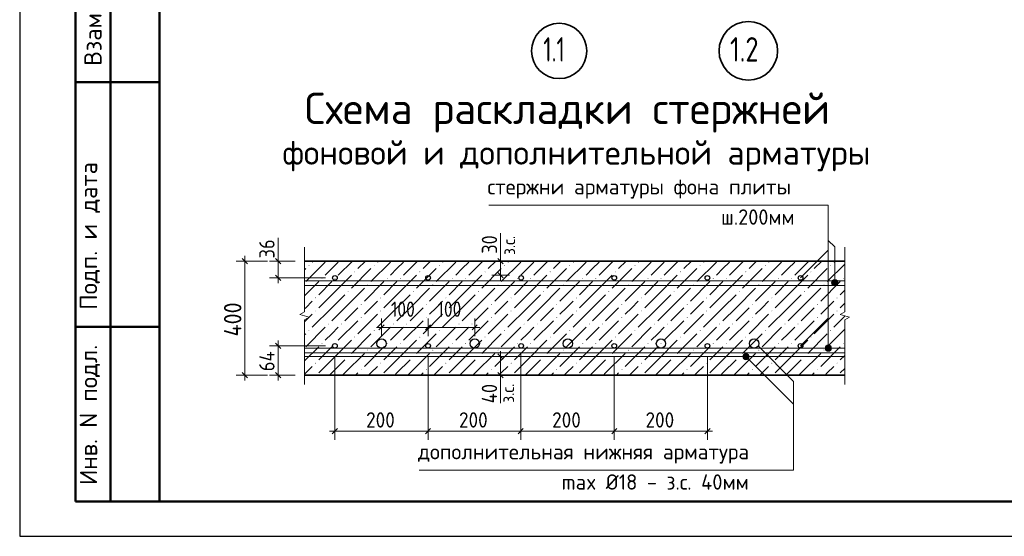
# Model space of a CAD drawing. Header units: millimetres. Extents: x 0 to 50400, y 0 to 35640.
# Tile 1 of 9: x 0 to 16915, y 0 to 8875. Entities that reach past the tile are written whole.
import ezdxf

# ---------------------------------------------------------------- set-up
doc = ezdxf.new("R2010")
doc.units = ezdxf.units.MM
doc.linetypes.add('______5', pattern=[1320, 960, -120, 120, -120])
for name, color, linetype, lineweight in [('Standard', 7, 'Continuous', 25), ('Размерная линия_ общее', 7, 'Continuous', 13), ('Текст_ общее', 7, 'Continuous', 25)]:
    doc.layers.add(name, color=color, linetype=linetype, lineweight=lineweight)
doc.layers.add('Оси', color=7, linetype='______5', lineweight=13, true_color=0x656565)
doc.styles.add('ISOCPEUR', font='txt')

msp = doc.modelspace()

# ---------------------------------------------------------------- hatches: boundary and pattern name
at = {"layer": 'Standard', "linetype": 'Continuous', "lineweight": 13, "transparency": 33554687}
for points in [[(4962, 4655), (4970, 4663), (4978, 4655), (4970, 4647)], [(6082, 4655), (6090, 4663), (6098, 4655), (6090, 4647)], [(7202, 4655), (7210, 4663), (7218, 4655), (7210, 4647)], [(8322, 4655), (8330, 4663), (8338, 4655), (8330, 4647)], [(9442, 4655), (9450, 4663), (9458, 4655), (9450, 4647)], [(10562, 4655), (10570, 4663), (10578, 4655), (10570, 4647)], [(11682, 4655), (11690, 4663), (11698, 4655), (11690, 4647)], [(12802, 4655), (12810, 4663), (12818, 4655), (12810, 4647)], [(13922, 4655), (13930, 4663), (13938, 4655), (13930, 4647)], [(5186, 4431), (5194, 4439), (5202, 4431), (5194, 4423)], [(5410, 4431), (5418, 4439), (5426, 4431), (5418, 4423)], [(5746, 4543), (5754, 4551), (5762, 4543), (5754, 4535)], [(6306, 4431), (6314, 4439), (6322, 4431), (6314, 4423)], [(6530, 4431), (6538, 4439), (6546, 4431), (6538, 4423)], [(6866, 4543), (6874, 4551), (6882, 4543), (6874, 4535)], [(7426, 4431), (7434, 4439), (7442, 4431), (7434, 4423)], [(7650, 4431), (7658, 4439), (7666, 4431), (7658, 4423)], [(7986, 4543), (7994, 4551), (8002, 4543), (7994, 4535)], [(8546, 4431), (8554, 4439), (8562, 4431), (8554, 4423)], [(8770, 4431), (8778, 4439), (8786, 4431), (8778, 4423)], [(9106, 4543), (9114, 4551), (9122, 4543), (9114, 4535)], [(9666, 4431), (9674, 4439), (9682, 4431), (9674, 4423)], [(9890, 4431), (9898, 4439), (9906, 4431), (9898, 4423)], [(10226, 4543), (10234, 4551), (10242, 4543), (10234, 4535)], [(10786, 4431), (10794, 4439), (10802, 4431), (10794, 4423)], [(11010, 4431), (11018, 4439), (11026, 4431), (11018, 4423)], [(11346, 4543), (11354, 4551), (11362, 4543), (11354, 4535)], [(11906, 4431), (11914, 4439), (11922, 4431), (11914, 4423)], [(12130, 4431), (12138, 4439), (12146, 4431), (12138, 4423)], [(12466, 4543), (12474, 4551), (12482, 4543), (12474, 4535)], [(13026, 4431), (13034, 4439), (13042, 4431), (13034, 4423)], [(13250, 4431), (13258, 4439), (13266, 4431), (13258, 4423)], [(13586, 4543), (13594, 4551), (13602, 4543), (13594, 4535)], [(14146, 4431), (14154, 4439), (14162, 4431), (14154, 4423)], [(5970, 4319), (5978, 4327), (5986, 4319), (5978, 4311)], [(7090, 4319), (7098, 4327), (7106, 4319), (7098, 4311)], [(8210, 4319), (8218, 4327), (8226, 4319), (8218, 4311)], [(9330, 4319), (9338, 4327), (9346, 4319), (9338, 4311)], [(10450, 4319), (10458, 4327), (10466, 4319), (10458, 4311)], [(11570, 4319), (11578, 4327), (11586, 4319), (11578, 4311)], [(12690, 4319), (12698, 4327), (12706, 4319), (12698, 4311)], [(13810, 4319), (13818, 4327), (13826, 4319), (13818, 4311)], [(5074, 4095), (5082, 4103), (5090, 4095), (5082, 4087)], [(5634, 4207), (5642, 4215), (5650, 4207), (5642, 4199)], [(6194, 4095), (6202, 4103), (6210, 4095), (6202, 4087)], [(6754, 4207), (6762, 4215), (6770, 4207), (6762, 4199)], [(7314, 4095), (7322, 4103), (7330, 4095), (7322, 4087)], [(7874, 4207), (7882, 4215), (7890, 4207), (7882, 4199)], [(8434, 4095), (8442, 4103), (8450, 4095), (8442, 4087)], [(8994, 4207), (9002, 4215), (9010, 4207), (9002, 4199)], [(9554, 4095), (9562, 4103), (9570, 4095), (9562, 4087)], [(10114, 4207), (10122, 4215), (10130, 4207), (10122, 4199)], [(10674, 4095), (10682, 4103), (10690, 4095), (10682, 4087)], [(11234, 4207), (11242, 4215), (11250, 4207), (11242, 4199)], [(11794, 4095), (11802, 4103), (11810, 4095), (11802, 4087)], [(12354, 4207), (12362, 4215), (12370, 4207), (12362, 4199)], [(12914, 4095), (12922, 4103), (12930, 4095), (12922, 4087)], [(13474, 4207), (13482, 4215), (13490, 4207), (13482, 4199)], [(14034, 4095), (14042, 4103), (14050, 4095), (14042, 4087)], [(5858, 3983), (5866, 3991), (5874, 3983), (5866, 3975)], [(6978, 3983), (6986, 3991), (6994, 3983), (6986, 3975)], [(8098, 3983), (8106, 3991), (8114, 3983), (8106, 3975)], [(9218, 3983), (9226, 3991), (9234, 3983), (9226, 3975)], [(10338, 3983), (10346, 3991), (10354, 3983), (10346, 3975)], [(11458, 3983), (11466, 3991), (11474, 3983), (11466, 3975)], [(12578, 3983), (12586, 3991), (12594, 3983), (12586, 3975)], [(13698, 3983), (13706, 3991), (13714, 3983), (13706, 3975)], [(5074, 3871), (5082, 3879), (5090, 3871), (5082, 3863)], [(5858, 3759), (5866, 3767), (5874, 3759), (5866, 3751)], [(6194, 3871), (6202, 3879), (6210, 3871), (6202, 3863)], [(6978, 3759), (6986, 3767), (6994, 3759), (6986, 3751)], [(7314, 3871), (7322, 3879), (7330, 3871), (7322, 3863)], [(8098, 3759), (8106, 3767), (8114, 3759), (8106, 3751)], [(8434, 3871), (8442, 3879), (8450, 3871), (8442, 3863)], [(9218, 3759), (9226, 3767), (9234, 3759), (9226, 3751)], [(9554, 3871), (9562, 3879), (9570, 3871), (9562, 3863)], [(10338, 3759), (10346, 3767), (10354, 3759), (10346, 3751)], [(10674, 3871), (10682, 3879), (10690, 3871), (10682, 3863)], [(11458, 3759), (11466, 3767), (11474, 3759), (11466, 3751)], [(11794, 3871), (11802, 3879), (11810, 3871), (11802, 3863)], [(12578, 3759), (12586, 3767), (12594, 3759), (12586, 3751)], [(12914, 3871), (12922, 3879), (12930, 3871), (12922, 3863)], [(13698, 3759), (13706, 3767), (13714, 3759), (13706, 3751)], [(14034, 3871), (14042, 3879), (14050, 3871), (14042, 3863)], [(5298, 3647), (5306, 3655), (5314, 3647), (5306, 3639)], [(5522, 3647), (5530, 3655), (5538, 3647), (5530, 3639)], [(6418, 3647), (6426, 3655), (6434, 3647), (6426, 3639)], [(6642, 3647), (6650, 3655), (6658, 3647), (6650, 3639)], [(7538, 3647), (7546, 3655), (7554, 3647), (7546, 3639)], [(7762, 3647), (7770, 3655), (7778, 3647), (7770, 3639)], [(8658, 3647), (8666, 3655), (8674, 3647), (8666, 3639)], [(8882, 3647), (8890, 3655), (8898, 3647), (8890, 3639)], [(9778, 3647), (9786, 3655), (9794, 3647), (9786, 3639)], [(10002, 3647), (10010, 3655), (10018, 3647), (10010, 3639)], [(10898, 3647), (10906, 3655), (10914, 3647), (10906, 3639)], [(11122, 3647), (11130, 3655), (11138, 3647), (11130, 3639)], [(12018, 3647), (12026, 3655), (12034, 3647), (12026, 3639)], [(12242, 3647), (12250, 3655), (12258, 3647), (12250, 3639)], [(13138, 3647), (13146, 3655), (13154, 3647), (13146, 3639)], [(13362, 3647), (13370, 3655), (13378, 3647), (13370, 3639)], [(4962, 3535), (4970, 3543), (4978, 3535), (4970, 3527)], [(5746, 3423), (5754, 3431), (5762, 3423), (5754, 3415)], [(6082, 3535), (6090, 3543), (6098, 3535), (6090, 3527)], [(6866, 3423), (6874, 3431), (6882, 3423), (6874, 3415)], [(7202, 3535), (7210, 3543), (7218, 3535), (7210, 3527)], [(7986, 3423), (7994, 3431), (8002, 3423), (7994, 3415)], [(8322, 3535), (8330, 3543), (8338, 3535), (8330, 3527)], [(9106, 3423), (9114, 3431), (9122, 3423), (9114, 3415)], [(9442, 3535), (9450, 3543), (9458, 3535), (9450, 3527)], [(10226, 3423), (10234, 3431), (10242, 3423), (10234, 3415)], [(10562, 3535), (10570, 3543), (10578, 3535), (10570, 3527)], [(11346, 3423), (11354, 3431), (11362, 3423), (11354, 3415)], [(11682, 3535), (11690, 3543), (11698, 3535), (11690, 3527)], [(12466, 3423), (12474, 3431), (12482, 3423), (12474, 3415)], [(12802, 3535), (12810, 3543), (12818, 3535), (12810, 3527)], [(13586, 3423), (13594, 3431), (13602, 3423), (13594, 3415)], [(13922, 3535), (13930, 3543), (13938, 3535), (13930, 3527)], [(5186, 3311), (5194, 3319), (5202, 3311), (5194, 3303)], [(5410, 3311), (5418, 3319), (5426, 3311), (5418, 3303)], [(6306, 3311), (6314, 3319), (6322, 3311), (6314, 3303)], [(6530, 3311), (6538, 3319), (6546, 3311), (6538, 3303)], [(7426, 3311), (7434, 3319), (7442, 3311), (7434, 3303)], [(7650, 3311), (7658, 3319), (7666, 3311), (7658, 3303)], [(8546, 3311), (8554, 3319), (8562, 3311), (8554, 3303)], [(8770, 3311), (8778, 3319), (8786, 3311), (8778, 3303)], [(9666, 3311), (9674, 3319), (9682, 3311), (9674, 3303)], [(9890, 3311), (9898, 3319), (9906, 3311), (9898, 3303)], [(10786, 3311), (10794, 3319), (10802, 3311), (10794, 3303)], [(11010, 3311), (11018, 3319), (11026, 3311), (11018, 3303)], [(11906, 3311), (11914, 3319), (11922, 3311), (11914, 3303)], [(12130, 3311), (12138, 3319), (12146, 3311), (12138, 3303)], [(13026, 3311), (13034, 3319), (13042, 3311), (13034, 3303)], [(13250, 3311), (13258, 3319), (13266, 3311), (13258, 3303)], [(14146, 3311), (14154, 3319), (14162, 3311), (14154, 3303)], [(5634, 3087), (5642, 3095), (5650, 3087), (5642, 3079)], [(5970, 3199), (5978, 3207), (5986, 3199), (5978, 3191)], [(6754, 3087), (6762, 3095), (6770, 3087), (6762, 3079)], [(7090, 3199), (7098, 3207), (7106, 3199), (7098, 3191)], [(7874, 3087), (7882, 3095), (7890, 3087), (7882, 3079)], [(8210, 3199), (8218, 3207), (8226, 3199), (8218, 3191)], [(8994, 3087), (9002, 3095), (9010, 3087), (9002, 3079)], [(9330, 3199), (9338, 3207), (9346, 3199), (9338, 3191)], [(10114, 3087), (10122, 3095), (10130, 3087), (10122, 3079)], [(10450, 3199), (10458, 3207), (10466, 3199), (10458, 3191)], [(11234, 3087), (11242, 3095), (11250, 3087), (11242, 3079)], [(11570, 3199), (11578, 3207), (11586, 3199), (11578, 3191)], [(12354, 3087), (12362, 3095), (12370, 3087), (12362, 3079)], [(12690, 3199), (12698, 3207), (12706, 3199), (12698, 3191)], [(13474, 3087), (13482, 3095), (13490, 3087), (13482, 3079)], [(13810, 3199), (13818, 3207), (13826, 3199), (13818, 3191)], [(5074, 2975), (5082, 2983), (5090, 2975), (5082, 2967)], [(6194, 2975), (6202, 2983), (6210, 2975), (6202, 2967)], [(7314, 2975), (7322, 2983), (7330, 2975), (7322, 2967)], [(8434, 2975), (8442, 2983), (8450, 2975), (8442, 2967)], [(9554, 2975), (9562, 2983), (9570, 2975), (9562, 2967)], [(10674, 2975), (10682, 2983), (10690, 2975), (10682, 2967)], [(11794, 2975), (11802, 2983), (11810, 2975), (11802, 2967)], [(12914, 2975), (12922, 2983), (12930, 2975), (12922, 2967)], [(14034, 2975), (14042, 2983), (14050, 2975), (14042, 2967)], [(5858, 2863), (5866, 2871), (5874, 2863), (5866, 2855)], [(6978, 2863), (6986, 2871), (6994, 2863), (6986, 2855)], [(8098, 2863), (8106, 2871), (8114, 2863), (8106, 2855)], [(9218, 2863), (9226, 2871), (9234, 2863), (9226, 2855)], [(10338, 2863), (10346, 2871), (10354, 2863), (10346, 2855)], [(11458, 2863), (11466, 2871), (11474, 2863), (11466, 2855)], [(12578, 2863), (12586, 2871), (12594, 2863), (12586, 2855)], [(13698, 2863), (13706, 2871), (13714, 2863), (13706, 2855)]]:
    msp.add_hatch(color=7, dxfattribs=at).paths.add_polyline_path(points, flags=16)
at = {"layer": 'Текст_ общее', "linetype": 'Continuous', "lineweight": 13, "transparency": 33554687}
for points in [[(13957, 4383), (14050, 4383), (14030, 4402)], [(13957, 4383), (14030, 4402), (13976, 4402)], [(13976, 4402), (14030, 4402), (14003, 4410)], [(13949, 4356), (14057, 4356), (14050, 4383)], [(13949, 4356), (14050, 4383), (13957, 4383)], [(13957, 4329), (14057, 4356), (13949, 4356)], [(13957, 4329), (14050, 4329), (14057, 4356)], [(13976, 4309), (14050, 4329), (13957, 4329)], [(13976, 4309), (14030, 4309), (14050, 4329)], [(14030, 4309), (13976, 4309), (14003, 4302)], [(13837, 3232), (13945, 3232), (13938, 3259)], [(13837, 3232), (13938, 3259), (13845, 3259)], [(13845, 3205), (13945, 3232), (13837, 3232)], [(13845, 3259), (13938, 3259), (13918, 3278)], [(13845, 3259), (13918, 3278), (13864, 3278)], [(13845, 3205), (13938, 3205), (13945, 3232)], [(13864, 3278), (13918, 3278), (13891, 3286)], [(12425, 3101), (12463, 3140), (12438, 3126)], [(12463, 3140), (12425, 3101), (12425, 3074)], [(12463, 3140), (12425, 3074), (12490, 3140)], [(12490, 3140), (12425, 3074), (12438, 3050)], [(12490, 3140), (12438, 3050), (12515, 3126)], [(12515, 3126), (12438, 3050), (12463, 3036)], [(12515, 3126), (12463, 3036), (12529, 3101)], [(12529, 3101), (12463, 3036), (12490, 3036)], [(12529, 3101), (12490, 3036), (12529, 3074)], [(12529, 3074), (12490, 3036), (12515, 3050)], [(13864, 3185), (13938, 3205), (13845, 3205)], [(13864, 3185), (13918, 3185), (13938, 3205)], [(13918, 3185), (13864, 3185), (13891, 3178)]]:
    msp.add_hatch(color=7, dxfattribs=at).paths.add_polyline_path(points)

# ---------------------------------------------------------------- linework, layer by layer
at = {"layer": 'Standard', "color": 7, "linetype": 'Continuous', "lineweight": 25, "transparency": 33554687}
msp.add_line((2400, 35040), (2400, 1270), dxfattribs=at)
at = {"layer": 'Standard', "color": 7, "linetype": 'Continuous', "lineweight": 50, "transparency": 33554687}
for p, q in [((960, 600), (960, 10800)), ((960, 600), (960, 10800)), ((1560, 600), (1560, 10800)), ((960, 7800), (2400, 7800)), ((960, 3600), (2400, 3600)), ((2400, 600), (960, 600))]:
    msp.add_line(p, q, dxfattribs=at)
at = {"layer": 'Standard', "color": 7, "linetype": 'Continuous', "lineweight": 13, "transparency": 33554687}
for p, q in [((4439, 4728), (4439, 5128)), ((8262, 5208), (8262, 4728)), ((4895, 4968), (4895, 3859)), ((14175, 4968), (14175, 3859)), ((4895, 3859), (4815, 3811)), ((4815, 3811), (4975, 3764)), ((4975, 3764), (4895, 3717)), ((14175, 3859), (14095, 3811)), ((14095, 3811), (14255, 3764)), ((14255, 3764), (14175, 3717)), ((4895, 3717), (4895, 2608)), ((14175, 3717), (14175, 2608)), ((4895, 3232), (14175, 3232)), ((14175, 3088), (4895, 3088)), ((8262, 2288), (8262, 2768)), ((4895, 2608), (4895, 2608)), ((14175, 2608), (14175, 2608))]:
    msp.add_line(p, q, dxfattribs=at)
at = {"layer": 'Standard', "color": 7, "linetype": 'Continuous', "lineweight": 35, "transparency": 33554687}
for p, q in [((4895, 4728), (14175, 4728)), ((4895, 2768), (14175, 2768))]:
    msp.add_line(p, q, dxfattribs=at)
at = {"layer": 'Standard', "color": 254, "linetype": 'Continuous', "lineweight": 13, "transparency": 33554687}
for p, q in [((4914, 4599), (4895, 4580)), ((5250, 4711), (4914, 4375)), ((5043, 4728), (5026, 4711)), ((5250, 4487), (5362, 4599)), ((5362, 4599), (5474, 4711)), ((5715, 4728), (5474, 4487)), ((6034, 4599), (5698, 4263)), ((5939, 4728), (5810, 4599)), ((6370, 4711), (6034, 4375)), ((6163, 4728), (6146, 4711)), ((6370, 4487), (6482, 4599)), ((6482, 4599), (6594, 4711)), ((6835, 4728), (6594, 4487)), ((7154, 4599), (6818, 4263)), ((7059, 4728), (6930, 4599)), ((7490, 4711), (7154, 4375)), ((7283, 4728), (7266, 4711)), ((7490, 4487), (7602, 4599)), ((7602, 4599), (7714, 4711)), ((7955, 4728), (7714, 4487)), ((8274, 4599), (7938, 4263)), ((8179, 4728), (8050, 4599)), ((8610, 4711), (8274, 4375)), ((8403, 4728), (8386, 4711)), ((8610, 4487), (8722, 4599)), ((8722, 4599), (8834, 4711)), ((9075, 4728), (8834, 4487)), ((9394, 4599), (9058, 4263)), ((9299, 4728), (9170, 4599)), ((9730, 4711), (9394, 4375)), ((9523, 4728), (9506, 4711)), ((9730, 4487), (9842, 4599)), ((9842, 4599), (9954, 4711)), ((10195, 4728), (9954, 4487)), ((10514, 4599), (10178, 4263)), ((10419, 4728), (10290, 4599)), ((10850, 4711), (10514, 4375)), ((10643, 4728), (10626, 4711)), ((10850, 4487), (10962, 4599)), ((10962, 4599), (11074, 4711)), ((11315, 4728), (11074, 4487)), ((11634, 4599), (11298, 4263)), ((11539, 4728), (11410, 4599)), ((11970, 4711), (11634, 4375)), ((11763, 4728), (11746, 4711)), ((11970, 4487), (12082, 4599)), ((12082, 4599), (12194, 4711)), ((12435, 4728), (12194, 4487)), ((12754, 4599), (12418, 4263)), ((12659, 4728), (12530, 4599)), ((13090, 4711), (12754, 4375)), ((12883, 4728), (12866, 4711)), ((13090, 4487), (13202, 4599)), ((13202, 4599), (13314, 4711)), ((13555, 4728), (13314, 4487)), ((13874, 4599), (13538, 4263)), ((13779, 4728), (13650, 4599)), ((14175, 4676), (13874, 4375)), ((14003, 4728), (13986, 4711)), ((5362, 4151), (5698, 4487)), ((6482, 4151), (6818, 4487)), ((7602, 4151), (7938, 4487)), ((8722, 4151), (9058, 4487)), ((9842, 4151), (10178, 4487)), ((10962, 4151), (11298, 4487)), ((12082, 4151), (12418, 4487)), ((13202, 4151), (13538, 4487)), ((5138, 4375), (4895, 4132)), ((5362, 4375), (5138, 4151)), ((5586, 3927), (5922, 4263)), ((6258, 4375), (5922, 4039)), ((6482, 4375), (6258, 4151)), ((6706, 3927), (7042, 4263)), ((7378, 4375), (7042, 4039)), ((7602, 4375), (7378, 4151)), ((7826, 3927), (8162, 4263)), ((8498, 4375), (8162, 4039)), ((8722, 4375), (8498, 4151)), ((8946, 3927), (9282, 4263)), ((9618, 4375), (9282, 4039)), ((9842, 4375), (9618, 4151)), ((10066, 3927), (10402, 4263)), ((10738, 4375), (10402, 4039)), ((10962, 4375), (10738, 4151)), ((11186, 3927), (11522, 4263)), ((11858, 4375), (11522, 4039)), ((12082, 4375), (11858, 4151)), ((12306, 3927), (12642, 4263)), ((12978, 4375), (12642, 4039)), ((13202, 4375), (12978, 4151)), ((13426, 3927), (13762, 4263)), ((14098, 4375), (13762, 4039)), ((5362, 4151), (5138, 3927)), ((5586, 4151), (5362, 3927)), ((6482, 4151), (6258, 3927)), ((6706, 4151), (6482, 3927)), ((7602, 4151), (7378, 3927)), ((7826, 4151), (7602, 3927)), ((8722, 4151), (8498, 3927)), ((8946, 4151), (8722, 3927)), ((9842, 4151), (9618, 3927)), ((10066, 4151), (9842, 3927)), ((10962, 4151), (10738, 3927)), ((11186, 4151), (10962, 3927)), ((12082, 4151), (11858, 3927)), ((12306, 4151), (12082, 3927)), ((13202, 4151), (12978, 3927)), ((13426, 4151), (13202, 3927)), ((14175, 4228), (14098, 4151)), ((4895, 3908), (4914, 3927)), ((4914, 3927), (5026, 4039)), ((5362, 3927), (5026, 3591)), ((5586, 3927), (5362, 3703)), ((5810, 3927), (5586, 3703)), ((5922, 3815), (6034, 3927)), ((6034, 3927), (6146, 4039)), ((6482, 3927), (6146, 3591)), ((6706, 3927), (6482, 3703)), ((6930, 3927), (6706, 3703)), ((7042, 3815), (7154, 3927)), ((7154, 3927), (7266, 4039)), ((7602, 3927), (7266, 3591)), ((7826, 3927), (7602, 3703)), ((8050, 3927), (7826, 3703)), ((8162, 3815), (8274, 3927)), ((8274, 3927), (8386, 4039)), ((8722, 3927), (8386, 3591)), ((8946, 3927), (8722, 3703)), ((9170, 3927), (8946, 3703)), ((9282, 3815), (9394, 3927)), ((9394, 3927), (9506, 4039)), ((9842, 3927), (9506, 3591)), ((10066, 3927), (9842, 3703)), ((10290, 3927), (10066, 3703)), ((10402, 3815), (10514, 3927)), ((10514, 3927), (10626, 4039)), ((10962, 3927), (10626, 3591)), ((11186, 3927), (10962, 3703)), ((11410, 3927), (11186, 3703)), ((11522, 3815), (11634, 3927)), ((11634, 3927), (11746, 4039)), ((12082, 3927), (11746, 3591)), ((12306, 3927), (12082, 3703)), ((12530, 3927), (12306, 3703)), ((12642, 3815), (12754, 3927)), ((12754, 3927), (12866, 4039)), ((13202, 3927), (12866, 3591)), ((13426, 3927), (13202, 3703)), ((13650, 3927), (13426, 3703)), ((13762, 3815), (13874, 3927)), ((13874, 3927), (13986, 4039)), ((14175, 4004), (14098, 3927)), ((5026, 3815), (4895, 3684)), ((6146, 3815), (5810, 3479)), ((7266, 3815), (6930, 3479)), ((8386, 3815), (8050, 3479)), ((9506, 3815), (9170, 3479)), ((10626, 3815), (10290, 3479)), ((11746, 3815), (11410, 3479)), ((12866, 3815), (12530, 3479)), ((13986, 3815), (13650, 3479)), ((14175, 3780), (13986, 3591)), ((5250, 3591), (4914, 3255)), ((5362, 3479), (5474, 3591)), ((5810, 3703), (5474, 3367)), ((6370, 3591), (6034, 3255)), ((6482, 3479), (6594, 3591)), ((6930, 3703), (6594, 3367)), ((7490, 3591), (7154, 3255)), ((7602, 3479), (7714, 3591)), ((8050, 3703), (7714, 3367)), ((8610, 3591), (8274, 3255)), ((8722, 3479), (8834, 3591)), ((9170, 3703), (8834, 3367)), ((9730, 3591), (9394, 3255)), ((9842, 3479), (9954, 3591)), ((10290, 3703), (9954, 3367)), ((10850, 3591), (10514, 3255)), ((10962, 3479), (11074, 3591)), ((11410, 3703), (11074, 3367)), ((11970, 3591), (11634, 3255)), ((12082, 3479), (12194, 3591)), ((12530, 3703), (12194, 3367)), ((13090, 3591), (12754, 3255)), ((13202, 3479), (13314, 3591)), ((13650, 3703), (13314, 3367)), ((14175, 3556), (13874, 3255)), ((4914, 3479), (4895, 3460)), ((5250, 3367), (5362, 3479)), ((6034, 3479), (5698, 3143)), ((6370, 3367), (6482, 3479)), ((7154, 3479), (6818, 3143)), ((7490, 3367), (7602, 3479)), ((8274, 3479), (7938, 3143)), ((8610, 3367), (8722, 3479)), ((9394, 3479), (9058, 3143)), ((9730, 3367), (9842, 3479)), ((10514, 3479), (10178, 3143)), ((10850, 3367), (10962, 3479)), ((11634, 3479), (11298, 3143)), ((11970, 3367), (12082, 3479)), ((12754, 3479), (12418, 3143)), ((13090, 3367), (13202, 3479)), ((13874, 3479), (13538, 3143)), ((5138, 3255), (4895, 3012)), ((5362, 3255), (5138, 3031)), ((5362, 3031), (5698, 3367)), ((6258, 3255), (5922, 2919)), ((6482, 3255), (6258, 3031)), ((6482, 3031), (6818, 3367)), ((7378, 3255), (7042, 2919)), ((7602, 3255), (7378, 3031)), ((7602, 3031), (7938, 3367)), ((8498, 3255), (8162, 2919)), ((8722, 3255), (8498, 3031)), ((8722, 3031), (9058, 3367)), ((9618, 3255), (9282, 2919)), ((9842, 3255), (9618, 3031)), ((9842, 3031), (10178, 3367)), ((10738, 3255), (10402, 2919)), ((10962, 3255), (10738, 3031)), ((10962, 3031), (11298, 3367)), ((11858, 3255), (11522, 2919)), ((12082, 3255), (11858, 3031)), ((12082, 3031), (12418, 3367)), ((12978, 3255), (12642, 2919)), ((13202, 3255), (12978, 3031)), ((13202, 3031), (13538, 3367)), ((14098, 3255), (13762, 2919)), ((5586, 2807), (5922, 3143)), ((6706, 2807), (7042, 3143)), ((7826, 2807), (8162, 3143)), ((8946, 2807), (9282, 3143)), ((10066, 2807), (10402, 3143)), ((11186, 2807), (11522, 3143)), ((12306, 2807), (12642, 3143)), ((13426, 2807), (13762, 3143)), ((14175, 3108), (14098, 3031)), ((4914, 2807), (5026, 2919)), ((5362, 3031), (5138, 2807)), ((5586, 3031), (5362, 2807)), ((6034, 2807), (6146, 2919)), ((6482, 3031), (6258, 2807)), ((6706, 3031), (6482, 2807)), ((7154, 2807), (7266, 2919)), ((7602, 3031), (7378, 2807)), ((7826, 3031), (7602, 2807)), ((8274, 2807), (8386, 2919)), ((8722, 3031), (8498, 2807)), ((8946, 3031), (8722, 2807)), ((9394, 2807), (9506, 2919)), ((9842, 3031), (9618, 2807)), ((10066, 3031), (9842, 2807)), ((10514, 2807), (10626, 2919)), ((10962, 3031), (10738, 2807)), ((11186, 3031), (10962, 2807)), ((11634, 2807), (11746, 2919)), ((12082, 3031), (11858, 2807)), ((12306, 3031), (12082, 2807)), ((12754, 2807), (12866, 2919)), ((13202, 3031), (12978, 2807)), ((13426, 3031), (13202, 2807)), ((13874, 2807), (13986, 2919)), ((14175, 2884), (14098, 2807)), ((4895, 2788), (4914, 2807)), ((5362, 2807), (5323, 2768)), ((5586, 2807), (5547, 2768)), ((5810, 2807), (5771, 2768)), ((5995, 2768), (6034, 2807)), ((6482, 2807), (6443, 2768)), ((6706, 2807), (6667, 2768)), ((6930, 2807), (6891, 2768)), ((7115, 2768), (7154, 2807)), ((7602, 2807), (7563, 2768)), ((7826, 2807), (7787, 2768)), ((8050, 2807), (8011, 2768)), ((8235, 2768), (8274, 2807)), ((8722, 2807), (8683, 2768)), ((8946, 2807), (8907, 2768)), ((9170, 2807), (9131, 2768)), ((9355, 2768), (9394, 2807)), ((9842, 2807), (9803, 2768)), ((10066, 2807), (10027, 2768)), ((10290, 2807), (10251, 2768)), ((10475, 2768), (10514, 2807)), ((10962, 2807), (10923, 2768)), ((11186, 2807), (11147, 2768)), ((11410, 2807), (11371, 2768)), ((11595, 2768), (11634, 2807)), ((12082, 2807), (12043, 2768)), ((12306, 2807), (12267, 2768)), ((12530, 2807), (12491, 2768)), ((12715, 2768), (12754, 2807)), ((13202, 2807), (13163, 2768)), ((13426, 2807), (13387, 2768)), ((13650, 2807), (13611, 2768)), ((13835, 2768), (13874, 2807))]:
    msp.add_line(p, q, dxfattribs=at)
at = {"layer": 'Standard', "color": 7, "linetype": 'Continuous', "lineweight": 25, "transparency": 33554687}
msp.add_lwpolyline([(0, 0), (50400, 0), (50400, 35640), (0, 35640), (0, 0)], close=True, dxfattribs=at)
at = {"layer": 'Standard', "color": 7, "linetype": 'Continuous', "lineweight": 50, "transparency": 33554687}
msp.add_lwpolyline([(2400, 35040), (49800, 35040), (49800, 600), (2400, 600), (2400, 35040)], close=True, dxfattribs=at)
at = {"layer": 'Standard', "color": 7, "linetype": 'Continuous', "lineweight": 13, "transparency": 33554687}
for points in [[(14175, 4391), (4895, 4391), (4895, 4311), (14175, 4311)], [(14175, 3152), (4895, 3152), (4895, 3232), (14175, 3232)]]:
    msp.add_lwpolyline(points, dxfattribs=at)
at = {"layer": 'Standard', "color": 7, "linetype": 'Continuous', "lineweight": 25, "transparency": 33554687}
for centre, radius in [((5415, 4439), 40), ((7015, 4439), 40), ((8615, 4439), 40), ((10215, 4439), 40), ((11815, 4439), 40), ((13415, 4439), 40), ((6217, 3312), 80), ((7817, 3312), 80), ((9417, 3312), 80), ((11017, 3312), 80), ((12617, 3312), 80), ((5415, 3272), 40), ((7015, 3272), 40), ((8615, 3272), 40), ((10215, 3272), 40), ((11815, 3272), 40), ((13415, 3272), 40)]:
    msp.add_circle(centre, radius, dxfattribs=at)
at = {"layer": 'Оси', "color": 7, "linetype": 'Continuous', "lineweight": 35, "transparency": 33554687}
for centre, radius in [((9268, 8339), 475), ((12518, 8339), 503)]:
    msp.add_circle(centre, radius, dxfattribs=at)
at = {"layer": 'Размерная линия_ общее', "color": 7, "linetype": 'Continuous', "lineweight": 25, "transparency": 33554687}
for p, q in [((3914, 4683), (3824, 4773)), ((4484, 4683), (4394, 4773)), ((8307, 4683), (8217, 4773)), ((4484, 4394), (4394, 4484)), ((8307, 4442), (8217, 4532)), ((6172, 3545), (6262, 3635)), ((6970, 3545), (7060, 3635)), ((7772, 3545), (7862, 3635)), ((4484, 3227), (4394, 3317)), ((8307, 3043), (8217, 3133)), ((3914, 2723), (3824, 2813)), ((4484, 2723), (4394, 2813)), ((8307, 2723), (8217, 2813)), ((5370, 1762), (5460, 1852)), ((6970, 1762), (7060, 1852)), ((8562, 1762), (8652, 1852)), ((10170, 1762), (10260, 1852)), ((11770, 1762), (11860, 1852))]:
    msp.add_line(p, q, dxfattribs=at)
at = {"layer": 'Размерная линия_ общее', "color": 7, "linetype": 'Continuous', "lineweight": 13, "transparency": 33554687}
for p, q in [((3869, 4728), (3869, 4818)), ((4439, 4728), (4439, 4818)), ((8262, 4728), (8262, 4818)), ((3869, 4728), (3719, 4728)), ((3869, 4728), (4019, 4728)), ((3869, 4728), (4255, 4728)), ((4439, 4728), (4289, 4728)), ((4439, 4728), (4589, 4728)), ((4439, 4728), (4735, 4728)), ((8262, 4728), (8112, 4728)), ((8262, 4728), (8412, 4728)), ((8262, 4728), (8262, 4728)), ((4439, 4439), (4289, 4439)), ((4439, 4439), (4589, 4439)), ((4439, 4439), (5255, 4439)), ((4439, 4439), (4439, 4349)), ((8262, 4487), (8112, 4487)), ((8262, 4487), (8412, 4487)), ((8262, 4487), (8262, 4487)), ((8262, 4487), (8262, 4397)), ((6217, 3590), (6217, 3740)), ((7015, 3590), (7015, 3740)), ((7817, 3590), (7817, 3740)), ((6217, 3590), (6127, 3590)), ((6217, 3590), (6217, 3440)), ((6217, 3590), (6217, 3492)), ((6217, 3590), (7015, 3590)), ((7015, 3590), (7015, 3440)), ((7015, 3590), (7015, 3452)), ((7015, 3590), (7817, 3590)), ((7817, 3590), (7817, 3440)), ((7817, 3590), (7817, 3492)), ((7817, 3590), (7907, 3590)), ((4439, 3272), (4289, 3272)), ((4439, 3272), (4439, 3362)), ((4439, 3272), (4589, 3272)), ((4439, 3272), (5255, 3272)), ((4439, 2768), (4439, 3272)), ((5415, 1807), (5415, 3092)), ((8262, 3088), (8112, 3088)), ((8262, 3088), (8262, 3178)), ((8262, 3088), (8412, 3088)), ((8262, 3088), (8262, 3088)), ((8262, 2768), (8262, 3088)), ((11815, 1807), (11815, 3092)), ((3869, 2768), (3719, 2768)), ((3869, 2768), (4019, 2768)), ((3869, 2768), (4255, 2768)), ((3869, 2768), (3869, 2678)), ((4439, 2768), (4289, 2768)), ((4439, 2768), (4589, 2768)), ((4439, 2768), (4735, 2768)), ((4439, 2768), (4439, 2678)), ((8262, 2768), (8112, 2768)), ((8262, 2768), (8412, 2768)), ((8262, 2768), (8262, 2768)), ((8262, 2768), (8262, 2678)), ((5415, 1807), (5415, 1957)), ((7015, 1807), (7015, 1957)), ((8607, 1807), (8607, 1957)), ((10215, 1807), (10215, 1957)), ((11815, 1807), (11815, 1957)), ((5415, 1807), (5325, 1807)), ((5415, 1807), (5415, 1657)), ((5415, 1807), (7015, 1807)), ((7015, 1807), (7015, 1657)), ((7015, 1807), (8607, 1807)), ((8607, 1807), (8607, 1657)), ((8607, 1807), (10215, 1807)), ((10215, 1807), (10215, 1657)), ((10215, 1807), (11815, 1807)), ((11815, 1807), (11815, 1657)), ((11815, 1807), (11905, 1807))]:
    msp.add_line(p, q, dxfattribs=at)
for points in [[(3869, 2768), (3869, 3295), (3869, 3295), (3869, 4728)], [(4439, 4439), (4439, 4650), (4439, 4650), (4439, 4728)], [(8262, 4487), (8262, 4722), (8262, 4722), (8262, 4728)], [(7015, 1807), (7015, 1827), (7015, 1827), (7015, 1827), (7015, 1827), (7015, 1827), (7015, 1827), (7015, 2270), (7015, 2270), (7015, 3092)], [(8607, 1807), (8607, 1827), (8607, 1827), (8607, 1827), (8607, 1827), (8607, 2909), (8607, 2909), (8607, 3131)], [(10215, 1807), (10215, 1827), (10215, 1827), (10215, 3092)]]:
    msp.add_lwpolyline(points, dxfattribs=at)
at = {"layer": 'Текст_ общее', "color": 7, "linetype": 'Continuous', "lineweight": 13, "transparency": 33554687}
for p, q in [((13415, 4439), (13891, 4916)), ((14003, 4410), (14003, 4410)), ((13949, 4356), (13949, 4356)), ((14003, 4302), (14003, 4302)), ((14057, 4356), (14057, 4356)), ((13415, 3272), (13891, 3748)), ((13837, 3232), (13837, 3232)), ((13891, 3286), (13891, 3286)), ((13945, 3232), (13945, 3232)), ((12438, 3126), (12438, 3126)), ((12438, 3050), (12438, 3050)), ((12477, 3088), (13296, 2268)), ((12515, 3126), (12515, 3126)), ((12515, 3050), (12515, 3050)), ((13891, 3178), (13891, 3178))]:
    msp.add_line(p, q, dxfattribs=at)
for points in [[(13891, 3232), (13891, 5691), (8059, 5691)], [(14003, 4356), (14003, 4972), (13891, 5084)], [(6865, 1138), (13296, 1138), (13296, 2658), (12687, 3273)]]:
    msp.add_lwpolyline(points, dxfattribs=at)
for centre in [(14003, 4356), (13891, 3232), (12477, 3088)]:
    msp.add_circle(centre, 54, dxfattribs=at)

# ---------------------------------------------------------------- texts
at = {"layer": 'Standard', "color": 7, "linetype": 'Continuous', "lineweight": 50, "transparency": 33554687, "char_height": 300, "attachment_point": 7, "rotation": 90, "style": 'ISOCPEUR'}
for s, insert, width in [('\\A1;{\\fISOCPEUR|i0|b0;\\H300.000000;\\W1.000000;\\C7;Взам. инв.N}\\P', (1408, 8083), 2290.92), ('\\A1;{\\fISOCPEUR|i0|b0;\\H300.000000;\\W1.000000;\\C7;Подп. и дата}\\P', (1379, 3891), 2636.47), ('\\A1;{\\fISOCPEUR|i0|b0;\\H300.000000;\\W1.000000;\\C7;Инв. N подл.}\\P', (1379, 881), 2426.15)]:
    msp.add_mtext(s, dxfattribs=dict(at, insert=insert, width=width))
at = {"layer": 'Standard', "color": 7, "linetype": 'Continuous', "lineweight": 50, "transparency": 33554687, "attachment_point": 7, "style": 'ISOCPEUR'}
for s, insert, char_height, width in [('\\W0.99;Схема раскладки стержней', (4896, 6936), 540, 9549.94), ('\\W0.99;фоновой и дополнительной арматуры', (4514, 6270), 420, 10198.13)]:
    msp.add_mtext(s, dxfattribs=dict(at, insert=insert, char_height=char_height, width=width))
at = {"layer": 'Standard', "color": 7, "linetype": 'Continuous', "lineweight": 25, "transparency": 33554687, "char_height": 264, "attachment_point": 7, "style": 'ISOCPEUR'}
for s, insert, width in [('\\W0.99;стержни арматуры фона плиты', (8036, 5802), 5434.64), ('\\W0.96;ш.200мм', (12049, 5353), 1419.56), ('\\W0.99;дополнительная нижняя арматура', (6842, 1250), 5908.85), ('\\W0.97;max Ø18 - з.с. 40мм', (9310, 801), 3439.87)]:
    msp.add_mtext(s, dxfattribs=dict(at, insert=insert, width=width))
at = {"layer": 'Оси', "color": 7, "linetype": 'Continuous', "lineweight": 35, "transparency": 33554687, "char_height": 420, "attachment_point": 7, "style": 'ISOCPEUR'}
for s, insert, width in [('\\W0.68;1.1', (8995, 8156), 689.5), ('\\W0.79;1.2', (12203, 8156), 795.3)]:
    msp.add_mtext(s, dxfattribs=dict(at, insert=insert, width=width))
at = {"layer": 'Размерная линия_ общее', "color": 7, "linetype": 'Continuous', "lineweight": 25, "transparency": 33554687, "attachment_point": 7, "rotation": 90, "style": 'ISOCPEUR'}
for s, insert, char_height, width in [('\\W0.87;36', (4379, 4773), 264, 484.72), ('\\W0.87;30', (8202, 4853), 264, 484.71), ('\\W0.92;400', (3809, 3433), 300, 796.96), ('\\W0.88;64', (4379, 2835), 264, 512.15), ('\\W0.88;40', (8202, 2285), 264, 512.16)]:
    msp.add_mtext(s, dxfattribs=dict(at, insert=insert, char_height=char_height, width=width))
at = {"layer": 'Размерная линия_ общее', "color": 7, "linetype": 'Continuous', "lineweight": 18, "transparency": 33554687, "char_height": 216, "attachment_point": 7, "rotation": 90, "style": 'ISOCPEUR'}
for insert, width in [((8512, 4834), 496.74), ((8494, 2296), 496.76)]:
    msp.add_mtext('\\W0.90;з.с.', dxfattribs=dict(at, insert=insert, width=width))
at = {"layer": 'Размерная линия_ общее', "color": 7, "linetype": 'Continuous', "lineweight": 25, "transparency": 33554687, "char_height": 264, "attachment_point": 7, "style": 'ISOCPEUR'}
for s, insert, width in [('\\W0.83;100', (6378, 3770), 610.28), ('\\W0.83;100', (7178, 3770), 610.29), ('\\W0.91;200', (5951, 1867), 674.39), ('\\W0.91;200', (7547, 1867), 674.38), ('\\W0.91;200', (9147, 1867), 674.38), ('\\W0.91;200', (10751, 1867), 674.39)]:
    msp.add_mtext(s, dxfattribs=dict(at, insert=insert, width=width))

doc.saveas('drawing.dxf')
